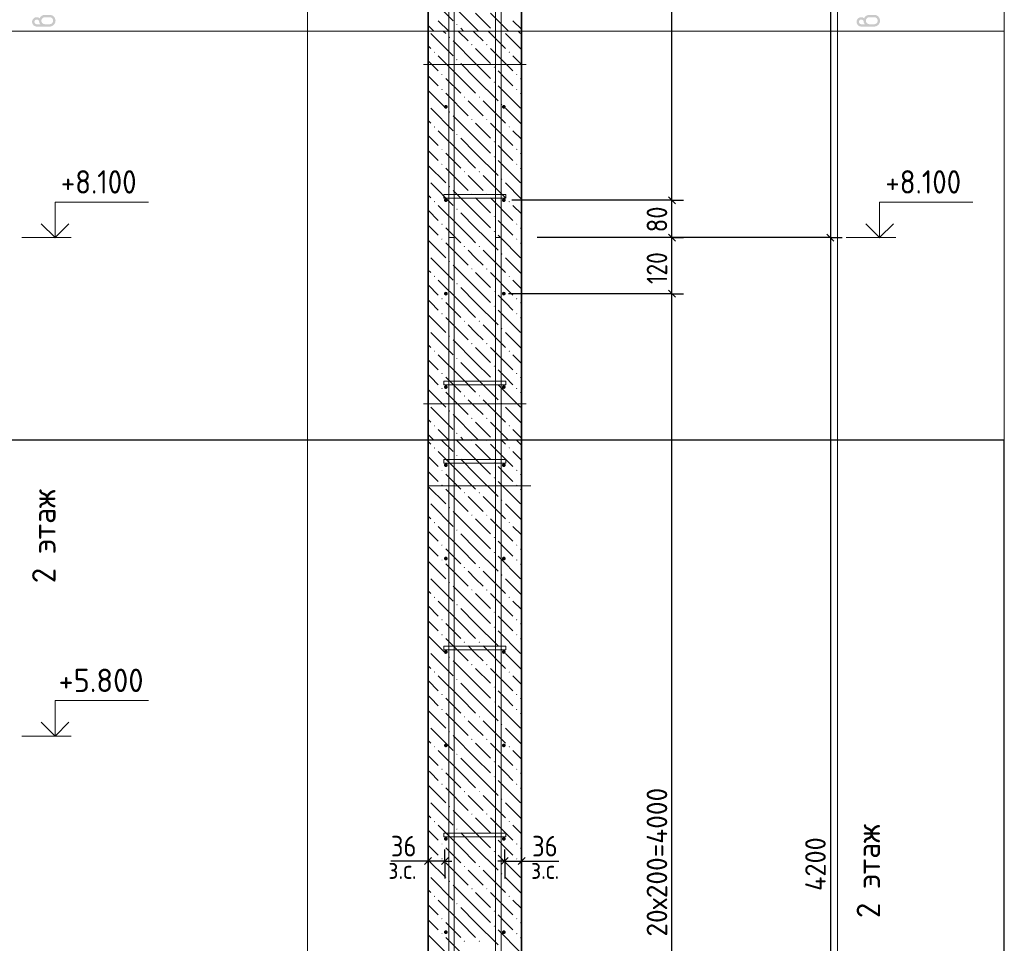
# Model space of a CAD drawing. Header units: millimetres. Extents: x 0 to 50412, y -12 to 35652.
# Tile 4 of 24: x 11566 to 24212, y 11879 to 23744. Entities that reach past the tile are written whole.
import ezdxf

# ---------------------------------------------------------------- set-up
doc = ezdxf.new("R2010")
doc.units = ezdxf.units.MM
doc.linetypes.add('______2', pattern=[324, 240, -84])
for name, color, linetype, lineweight in [('Standard', 7, 'Continuous', 25), ('ЖБ Стена верхний уровень', 7, 'Continuous', 35), ('Заголовок чертежа', 7, 'Continuous', 25)]:
    doc.layers.add(name, color=color, linetype=linetype, lineweight=lineweight)
doc.layers.add('Размерная выноска', color=7, linetype='Continuous')
for name, color, linetype, true_color in [('Стена фоновая арматура У1', 7, '______2', 0xa0a0a0), ('Стена фоновая арматура Х1', 7, '______2', 0xa0a0a0), ('Стена фоновая затяжка С-обр.', 7, '______2', 0xa0a0a0)]:
    doc.layers.add(name, color=color, linetype=linetype, true_color=true_color)
doc.styles.add('ISOCPEUR', font='txt')

msp = doc.modelspace()

# ---------------------------------------------------------------- hatches: boundary and pattern name
at = {"layer": 'ЖБ Стена верхний уровень', "linetype": 'Continuous', "lineweight": 18, "transparency": 33554687}
for points in [[(17174, 23683), (17182, 23691), (17190, 23683), (17182, 23675)], [(17078, 23518), (17086, 23526), (17094, 23518), (17086, 23510)], [(17366, 23422), (17374, 23430), (17382, 23422), (17374, 23414)], [(17558, 23422), (17566, 23430), (17574, 23422), (17566, 23414)], [(16886, 23326), (16894, 23334), (16902, 23326), (16894, 23318)], [(17846, 23326), (17854, 23334), (17862, 23326), (17854, 23318)], [(17174, 23230), (17182, 23238), (17190, 23230), (17182, 23222)], [(16982, 23038), (16990, 23046), (16998, 23038), (16990, 23030)], [(17654, 23134), (17662, 23142), (17670, 23134), (17662, 23126)], [(17942, 23038), (17950, 23046), (17958, 23038), (17950, 23030)], [(17654, 22942), (17662, 22950), (17670, 22942), (17662, 22934)], [(16982, 22846), (16990, 22854), (16998, 22846), (16990, 22838)], [(17942, 22846), (17950, 22854), (17958, 22846), (17950, 22838)], [(17270, 22750), (17278, 22758), (17286, 22750), (17278, 22742)], [(17462, 22750), (17470, 22758), (17478, 22750), (17470, 22742)], [(17750, 22654), (17758, 22662), (17766, 22654), (17758, 22646)], [(17078, 22558), (17086, 22566), (17094, 22558), (17086, 22550)], [(17366, 22462), (17374, 22470), (17382, 22462), (17374, 22454)], [(17558, 22462), (17566, 22470), (17574, 22462), (17566, 22454)], [(16886, 22366), (16894, 22374), (16902, 22366), (16894, 22358)], [(17174, 22270), (17182, 22278), (17190, 22270), (17182, 22262)], [(17846, 22366), (17854, 22374), (17862, 22366), (17854, 22358)], [(17654, 22174), (17662, 22182), (17670, 22174), (17662, 22166)], [(16982, 22078), (16990, 22086), (16998, 22078), (16990, 22070)], [(17942, 22078), (17950, 22086), (17958, 22078), (17950, 22070)], [(16982, 21886), (16990, 21894), (16998, 21886), (16990, 21878)], [(17654, 21982), (17662, 21990), (17670, 21982), (17662, 21974)], [(17942, 21886), (17950, 21894), (17958, 21886), (17950, 21878)], [(17270, 21790), (17278, 21798), (17286, 21790), (17278, 21782)], [(17462, 21790), (17470, 21798), (17478, 21790), (17470, 21782)], [(17750, 21694), (17758, 21702), (17766, 21694), (17758, 21686)], [(17078, 21598), (17086, 21606), (17094, 21598), (17086, 21590)], [(17366, 21502), (17374, 21510), (17382, 21502), (17374, 21494)], [(17558, 21502), (17566, 21510), (17574, 21502), (17566, 21494)], [(16886, 21406), (16894, 21414), (16902, 21406), (16894, 21398)], [(17846, 21406), (17854, 21414), (17862, 21406), (17854, 21398)], [(17174, 21310), (17182, 21318), (17190, 21310), (17182, 21302)], [(16982, 21118), (16990, 21126), (16998, 21118), (16990, 21110)], [(17654, 21214), (17662, 21222), (17670, 21214), (17662, 21206)], [(17942, 21118), (17950, 21126), (17958, 21118), (17950, 21110)], [(17654, 21022), (17662, 21030), (17670, 21022), (17662, 21014)], [(16982, 20926), (16990, 20934), (16998, 20926), (16990, 20918)], [(17942, 20926), (17950, 20934), (17958, 20926), (17950, 20918)], [(17270, 20830), (17278, 20838), (17286, 20830), (17278, 20822)], [(17462, 20830), (17470, 20838), (17478, 20830), (17470, 20822)], [(17750, 20734), (17758, 20742), (17766, 20734), (17758, 20726)], [(17078, 20638), (17086, 20646), (17094, 20638), (17086, 20630)], [(17366, 20542), (17374, 20550), (17382, 20542), (17374, 20534)], [(17558, 20542), (17566, 20550), (17574, 20542), (17566, 20534)], [(16886, 20446), (16894, 20454), (16902, 20446), (16894, 20438)], [(17846, 20446), (17854, 20454), (17862, 20446), (17854, 20438)], [(17174, 20350), (17182, 20358), (17190, 20350), (17182, 20342)], [(17654, 20254), (17662, 20262), (17670, 20254), (17662, 20246)], [(16982, 20158), (16990, 20166), (16998, 20158), (16990, 20150)], [(17942, 20158), (17950, 20166), (17958, 20158), (17950, 20150)], [(17654, 20062), (17662, 20070), (17670, 20062), (17662, 20054)], [(16982, 19966), (16990, 19974), (16998, 19966), (16990, 19958)], [(17270, 19870), (17278, 19878), (17286, 19870), (17278, 19862)], [(17462, 19870), (17470, 19878), (17478, 19870), (17470, 19862)], [(17942, 19966), (17950, 19974), (17958, 19966), (17950, 19958)], [(17750, 19774), (17758, 19782), (17766, 19774), (17758, 19766)], [(17078, 19678), (17086, 19686), (17094, 19678), (17086, 19670)], [(16886, 19486), (16894, 19494), (16902, 19486), (16894, 19478)], [(17366, 19582), (17374, 19590), (17382, 19582), (17374, 19574)], [(17558, 19582), (17566, 19590), (17574, 19582), (17566, 19574)], [(17846, 19486), (17854, 19494), (17862, 19486), (17854, 19478)], [(17174, 19390), (17182, 19398), (17190, 19390), (17182, 19382)], [(17654, 19294), (17662, 19302), (17670, 19294), (17662, 19286)], [(16982, 19198), (16990, 19206), (16998, 19198), (16990, 19190)], [(17654, 19102), (17662, 19110), (17670, 19102), (17662, 19094)], [(17942, 19198), (17950, 19206), (17958, 19198), (17950, 19190)], [(16982, 19006), (16990, 19014), (16998, 19006), (16990, 18998)], [(17942, 19006), (17950, 19014), (17958, 19006), (17950, 18998)], [(17270, 18910), (17278, 18918), (17286, 18910), (17278, 18902)], [(17462, 18910), (17470, 18918), (17478, 18910), (17470, 18902)], [(17078, 18718), (17086, 18726), (17094, 18718), (17086, 18710)], [(17750, 18814), (17758, 18822), (17766, 18814), (17758, 18806)], [(17366, 18622), (17374, 18630), (17382, 18622), (17374, 18614)], [(17558, 18622), (17566, 18630), (17574, 18622), (17566, 18614)], [(16886, 18526), (16894, 18534), (16902, 18526), (16894, 18518)], [(17846, 18526), (17854, 18534), (17862, 18526), (17854, 18518)], [(17174, 18430), (17182, 18438), (17190, 18430), (17182, 18422)], [(17366, 18339), (17372, 18344), (17377, 18344), (17382, 18339), (17374, 18331)], [(17558, 18339), (17564, 18344), (17569, 18344), (17574, 18339), (17566, 18331)], [(16886, 18243), (16894, 18251), (16902, 18243), (16894, 18235)], [(17846, 18243), (17854, 18251), (17862, 18243), (17854, 18235)], [(17174, 18147), (17182, 18155), (17190, 18147), (17182, 18139)], [(16982, 17955), (16990, 17963), (16998, 17955), (16990, 17947)], [(17654, 18051), (17662, 18059), (17670, 18051), (17662, 18043)], [(17942, 17955), (17950, 17963), (17958, 17955), (17950, 17947)], [(17654, 17859), (17662, 17867), (17670, 17859), (17662, 17851)], [(16982, 17763), (16990, 17771), (16998, 17763), (16990, 17755)], [(17942, 17763), (17950, 17771), (17958, 17763), (17950, 17755)], [(17270, 17667), (17278, 17675), (17286, 17667), (17278, 17659)], [(17462, 17667), (17470, 17675), (17478, 17667), (17470, 17659)], [(17750, 17571), (17758, 17579), (17766, 17571), (17758, 17563)], [(17078, 17475), (17086, 17483), (17094, 17475), (17086, 17467)], [(17366, 17379), (17374, 17387), (17382, 17379), (17374, 17371)], [(17558, 17379), (17566, 17387), (17574, 17379), (17566, 17371)], [(16886, 17283), (16894, 17291), (16902, 17283), (16894, 17275)], [(17846, 17283), (17854, 17291), (17862, 17283), (17854, 17275)], [(17174, 17187), (17182, 17195), (17190, 17187), (17182, 17179)], [(17654, 17091), (17662, 17099), (17670, 17091), (17662, 17083)], [(16982, 16995), (16990, 17003), (16998, 16995), (16990, 16987)], [(17942, 16995), (17950, 17003), (17958, 16995), (17950, 16987)], [(17654, 16899), (17662, 16907), (17670, 16899), (17662, 16891)], [(16982, 16803), (16990, 16811), (16998, 16803), (16990, 16795)], [(17270, 16707), (17278, 16715), (17286, 16707), (17278, 16699)], [(17462, 16707), (17470, 16715), (17478, 16707), (17470, 16699)], [(17942, 16803), (17950, 16811), (17958, 16803), (17950, 16795)], [(17750, 16611), (17758, 16619), (17766, 16611), (17758, 16603)], [(17078, 16515), (17086, 16523), (17094, 16515), (17086, 16507)], [(16886, 16323), (16894, 16331), (16902, 16323), (16894, 16315)], [(17366, 16419), (17374, 16427), (17382, 16419), (17374, 16411)], [(17558, 16419), (17566, 16427), (17574, 16419), (17566, 16411)], [(17846, 16323), (17854, 16331), (17862, 16323), (17854, 16315)], [(17174, 16227), (17182, 16235), (17190, 16227), (17182, 16219)], [(17654, 16131), (17662, 16139), (17670, 16131), (17662, 16123)], [(16982, 16035), (16990, 16043), (16998, 16035), (16990, 16027)], [(17654, 15939), (17662, 15947), (17670, 15939), (17662, 15931)], [(17942, 16035), (17950, 16043), (17958, 16035), (17950, 16027)], [(16982, 15843), (16990, 15851), (16998, 15843), (16990, 15835)], [(17942, 15843), (17950, 15851), (17958, 15843), (17950, 15835)], [(17270, 15747), (17278, 15755), (17286, 15747), (17278, 15739)], [(17462, 15747), (17470, 15755), (17478, 15747), (17470, 15739)], [(17078, 15555), (17086, 15563), (17094, 15555), (17086, 15547)], [(17750, 15651), (17758, 15659), (17766, 15651), (17758, 15643)], [(17366, 15459), (17374, 15467), (17382, 15459), (17374, 15451)], [(17558, 15459), (17566, 15467), (17574, 15459), (17566, 15451)], [(16886, 15363), (16894, 15371), (16902, 15363), (16894, 15355)], [(17846, 15363), (17854, 15371), (17862, 15363), (17854, 15355)], [(17174, 15267), (17182, 15275), (17190, 15267), (17182, 15259)], [(17654, 15171), (17662, 15179), (17670, 15171), (17662, 15163)], [(16982, 15075), (16990, 15083), (16998, 15075), (16990, 15067)], [(17942, 15075), (17950, 15083), (17958, 15075), (17950, 15067)], [(17654, 14979), (17662, 14987), (17670, 14979), (17662, 14971)], [(16982, 14883), (16990, 14891), (16998, 14883), (16990, 14875)], [(17942, 14883), (17950, 14891), (17958, 14883), (17950, 14875)], [(17270, 14787), (17278, 14795), (17286, 14787), (17278, 14779)], [(17462, 14787), (17470, 14795), (17478, 14787), (17470, 14779)], [(17750, 14691), (17758, 14699), (17766, 14691), (17758, 14683)], [(17078, 14595), (17086, 14603), (17094, 14595), (17086, 14587)], [(17366, 14499), (17374, 14507), (17382, 14499), (17374, 14491)], [(17558, 14499), (17566, 14507), (17574, 14499), (17566, 14491)], [(16886, 14403), (16894, 14411), (16902, 14403), (16894, 14395)], [(17174, 14307), (17182, 14315), (17190, 14307), (17182, 14299)], [(17846, 14403), (17854, 14411), (17862, 14403), (17854, 14395)], [(17654, 14211), (17662, 14219), (17670, 14211), (17662, 14203)], [(16982, 14115), (16990, 14123), (16998, 14115), (16990, 14107)], [(17942, 14115), (17950, 14123), (17958, 14115), (17950, 14107)], [(16982, 13923), (16990, 13931), (16998, 13923), (16990, 13915)], [(17654, 14019), (17662, 14027), (17670, 14019), (17662, 14011)], [(17942, 13923), (17950, 13931), (17958, 13923), (17950, 13915)], [(17270, 13827), (17278, 13835), (17286, 13827), (17278, 13819)], [(17462, 13827), (17470, 13835), (17478, 13827), (17470, 13819)], [(17750, 13731), (17758, 13739), (17766, 13731), (17758, 13723)], [(17078, 13635), (17086, 13643), (17094, 13635), (17086, 13627)], [(17366, 13539), (17374, 13547), (17382, 13539), (17374, 13531)], [(17558, 13539), (17566, 13547), (17574, 13539), (17566, 13531)], [(16886, 13443), (16894, 13451), (16902, 13443), (16894, 13435)], [(17846, 13443), (17854, 13451), (17862, 13443), (17854, 13435)], [(17174, 13347), (17182, 13355), (17190, 13347), (17182, 13339)], [(16982, 13155), (16990, 13163), (16998, 13155), (16990, 13147)], [(17654, 13251), (17662, 13259), (17670, 13251), (17662, 13243)], [(17942, 13155), (17950, 13163), (17958, 13155), (17950, 13147)], [(17654, 13059), (17662, 13067), (17670, 13059), (17662, 13051)], [(16982, 12963), (16990, 12971), (16998, 12963), (16990, 12955)], [(17942, 12963), (17950, 12971), (17958, 12963), (17950, 12955)], [(17270, 12867), (17278, 12875), (17286, 12867), (17278, 12859)], [(17462, 12867), (17470, 12875), (17478, 12867), (17470, 12859)], [(17750, 12771), (17758, 12779), (17766, 12771), (17758, 12763)], [(17078, 12675), (17086, 12683), (17094, 12675), (17086, 12667)], [(17366, 12579), (17374, 12587), (17382, 12579), (17374, 12571)], [(17558, 12579), (17566, 12587), (17574, 12579), (17566, 12571)], [(16886, 12483), (16894, 12491), (16902, 12483), (16894, 12475)], [(17174, 12387), (17182, 12395), (17190, 12387), (17182, 12379)], [(17846, 12483), (17854, 12491), (17862, 12483), (17854, 12475)], [(17654, 12291), (17662, 12299), (17670, 12291), (17662, 12283)], [(16982, 12195), (16990, 12203), (16998, 12195), (16990, 12187)], [(17942, 12195), (17950, 12203), (17958, 12195), (17950, 12187)], [(17654, 12099), (17662, 12107), (17670, 12099), (17662, 12091)], [(16982, 12003), (16990, 12011), (16998, 12003), (16990, 11995)], [(17270, 11907), (17278, 11915), (17286, 11907), (17278, 11899)], [(17462, 11907), (17470, 11915), (17478, 11907), (17470, 11899)], [(17942, 12003), (17950, 12011), (17958, 12003), (17950, 11995)]]:
    msp.add_hatch(color=7, dxfattribs=at).paths.add_polyline_path(points, flags=16)
at = {"layer": 'Заголовок чертежа', "linetype": 'Continuous', "lineweight": 25, "transparency": 33554687}
h = msp.add_hatch(color=7, dxfattribs=at)
h.paths.add_polyline_path([(11831, 23686), (11827, 23690), (11824, 23695), (11821, 23700), (11819, 23704), (11818, 23708), (11817, 23713), (11816, 23717), (11816, 23721), (11816, 23723), (11815, 23725), (11814, 23728), (11813, 23730), (11812, 23732), (11810, 23734), (11808, 23736), (11805, 23738), (11803, 23740), (11800, 23741), (11798, 23743), (11795, 23744), (11793, 23745), (11791, 23745), (11788, 23746), (11786, 23746), (11782, 23746), (11780, 23745), (11777, 23745), (11774, 23744), (11771, 23742), (11769, 23741), (11766, 23739), (11764, 23737), (11762, 23735), (11761, 23732), (11759, 23730), (11758, 23727), (11757, 23725), (11756, 23722), (11756, 23719), (11756, 23716), (11756, 23713), (11756, 23710), (11757, 23707), (11758, 23704), (11759, 23702), (11761, 23699), (11762, 23697), (11764, 23694), (11767, 23692), (11769, 23691), (11771, 23689), (11774, 23688), (11777, 23687), (11780, 23686), (11783, 23686), (11786, 23686)])
h.paths.add_polyline_path([(11822, 23760), (11824, 23766), (11827, 23770), (11829, 23775), (11833, 23779), (11836, 23783), (11840, 23787), (11844, 23790), (11849, 23793), (11854, 23796), (11859, 23799), (11864, 23801), (11869, 23802), (11874, 23804), (11880, 23805), (11885, 23805), (11891, 23805), (11951, 23805), (11954, 23805), (11958, 23805), (11962, 23805), (11966, 23804), (11969, 23803), (11973, 23802), (11976, 23801), (11980, 23800), (11983, 23799), (11986, 23797), (11989, 23795), (11992, 23793), (11995, 23791), (11998, 23789), (12001, 23786), (12004, 23783), (12006, 23781), (12009, 23778), (12011, 23775), (12013, 23772), (12015, 23769), (12017, 23766), (12019, 23763), (12020, 23759), (12021, 23756), (12022, 23753), (12024, 23749), (12024, 23745), (12025, 23742), (12025, 23738), (12026, 23734), (12026, 23731), (12026, 23727), (12025, 23723), (12025, 23719), (12024, 23715), (12024, 23712), (12022, 23708), (12021, 23705), (12020, 23702), (12019, 23698), (12017, 23695), (12015, 23692), (12013, 23689), (12011, 23686), (12009, 23683), (12006, 23680), (12004, 23677), (12001, 23675), (11998, 23672), (11995, 23670), (11992, 23668), (11989, 23666), (11986, 23664), (11983, 23662), (11979, 23661), (11976, 23660), (11973, 23659), (11969, 23658), (11966, 23657), (11962, 23656), (11958, 23656), (11954, 23656), (11951, 23656), (11786, 23656), (11782, 23656), (11779, 23656), (11776, 23656), (11773, 23657), (11771, 23657), (11768, 23658), (11765, 23659), (11762, 23660), (11760, 23661), (11757, 23662), (11755, 23664), (11752, 23665), (11750, 23667), (11747, 23669), (11745, 23671), (11743, 23673), (11741, 23675), (11739, 23678), (11737, 23680), (11735, 23682), (11734, 23685), (11732, 23687), (11731, 23690), (11730, 23692), (11729, 23695), (11728, 23698), (11727, 23701), (11727, 23704), (11726, 23706), (11726, 23709), (11726, 23712), (11726, 23715), (11726, 23719), (11726, 23722), (11726, 23725), (11727, 23728), (11727, 23730), (11728, 23733), (11729, 23736), (11730, 23739), (11731, 23741), (11732, 23744), (11734, 23746), (11735, 23749), (11737, 23751), (11739, 23754), (11741, 23756), (11743, 23758), (11745, 23760), (11748, 23762), (11750, 23764), (11752, 23766), (11755, 23767), (11757, 23769), (11760, 23770), (11762, 23771), (11765, 23772), (11768, 23773), (11771, 23774), (11774, 23774), (11776, 23775), (11779, 23775), (11782, 23775), (11786, 23775), (11791, 23775), (11796, 23774), (11801, 23773), (11806, 23772), (11810, 23770), (11814, 23767), (11818, 23764)], flags=16)
h.paths.add_polyline_path([(11951, 23775), (11891, 23775), (11886, 23775), (11882, 23775), (11877, 23774), (11873, 23772), (11869, 23770), (11866, 23768), (11862, 23766), (11859, 23762), (11855, 23759), (11853, 23755), (11850, 23752), (11849, 23748), (11847, 23744), (11846, 23740), (11846, 23735), (11846, 23731), (11846, 23726), (11846, 23721), (11847, 23717), (11849, 23713), (11850, 23709), (11853, 23706), (11855, 23702), (11859, 23699), (11862, 23695), (11866, 23693), (11869, 23691), (11873, 23689), (11877, 23687), (11882, 23687), (11886, 23686), (11891, 23686), (11951, 23686), (11955, 23686), (11960, 23687), (11964, 23687), (11968, 23689), (11972, 23691), (11976, 23693), (11979, 23695), (11982, 23699), (11986, 23702), (11988, 23706), (11991, 23709), (11992, 23713), (11994, 23717), (11995, 23721), (11996, 23726), (11996, 23731), (11996, 23735), (11995, 23740), (11994, 23744), (11992, 23748), (11991, 23752), (11988, 23755), (11986, 23759), (11982, 23762), (11979, 23766), (11975, 23768), (11972, 23770), (11968, 23772), (11964, 23774), (11959, 23775), (11955, 23775)])
h = msp.add_hatch(color=7, dxfattribs=at)
h.paths.add_polyline_path([(22421, 23686), (22417, 23690), (22414, 23695), (22411, 23700), (22409, 23704), (22408, 23708), (22407, 23713), (22406, 23717), (22406, 23721), (22406, 23723), (22405, 23725), (22404, 23728), (22403, 23730), (22402, 23732), (22400, 23734), (22398, 23736), (22395, 23738), (22393, 23740), (22390, 23741), (22388, 23743), (22385, 23744), (22383, 23745), (22381, 23745), (22378, 23746), (22376, 23746), (22372, 23746), (22370, 23745), (22367, 23745), (22364, 23744), (22361, 23742), (22359, 23741), (22356, 23739), (22354, 23737), (22352, 23735), (22351, 23732), (22349, 23730), (22348, 23727), (22347, 23725), (22346, 23722), (22346, 23719), (22346, 23716), (22346, 23713), (22346, 23710), (22347, 23707), (22348, 23704), (22349, 23702), (22351, 23699), (22352, 23697), (22354, 23694), (22357, 23692), (22359, 23691), (22361, 23689), (22364, 23688), (22367, 23687), (22370, 23686), (22373, 23686), (22376, 23686)])
h.paths.add_polyline_path([(22412, 23760), (22414, 23766), (22417, 23770), (22419, 23775), (22423, 23779), (22426, 23783), (22430, 23787), (22434, 23790), (22439, 23793), (22444, 23796), (22449, 23799), (22454, 23801), (22459, 23802), (22464, 23804), (22470, 23805), (22475, 23805), (22481, 23805), (22541, 23805), (22544, 23805), (22548, 23805), (22552, 23805), (22556, 23804), (22559, 23803), (22563, 23802), (22566, 23801), (22570, 23800), (22573, 23799), (22576, 23797), (22579, 23795), (22582, 23793), (22585, 23791), (22588, 23789), (22591, 23786), (22594, 23783), (22596, 23781), (22599, 23778), (22601, 23775), (22603, 23772), (22605, 23769), (22607, 23766), (22609, 23763), (22610, 23759), (22611, 23756), (22612, 23753), (22614, 23749), (22614, 23745), (22615, 23742), (22615, 23738), (22616, 23734), (22616, 23731), (22616, 23727), (22615, 23723), (22615, 23719), (22614, 23715), (22614, 23712), (22612, 23708), (22611, 23705), (22610, 23702), (22609, 23698), (22607, 23695), (22605, 23692), (22603, 23689), (22601, 23686), (22599, 23683), (22596, 23680), (22594, 23677), (22591, 23675), (22588, 23672), (22585, 23670), (22582, 23668), (22579, 23666), (22576, 23664), (22573, 23662), (22569, 23661), (22566, 23660), (22563, 23659), (22559, 23658), (22556, 23657), (22552, 23656), (22548, 23656), (22544, 23656), (22541, 23656), (22376, 23656), (22372, 23656), (22369, 23656), (22366, 23656), (22363, 23657), (22361, 23657), (22358, 23658), (22355, 23659), (22352, 23660), (22350, 23661), (22347, 23662), (22345, 23664), (22342, 23665), (22340, 23667), (22337, 23669), (22335, 23671), (22333, 23673), (22331, 23675), (22329, 23678), (22327, 23680), (22325, 23682), (22324, 23685), (22322, 23687), (22321, 23690), (22320, 23692), (22319, 23695), (22318, 23698), (22317, 23701), (22317, 23704), (22316, 23706), (22316, 23709), (22316, 23712), (22316, 23715), (22316, 23719), (22316, 23722), (22316, 23725), (22317, 23728), (22317, 23730), (22318, 23733), (22319, 23736), (22320, 23739), (22321, 23741), (22322, 23744), (22324, 23746), (22325, 23749), (22327, 23751), (22329, 23754), (22331, 23756), (22333, 23758), (22335, 23760), (22338, 23762), (22340, 23764), (22342, 23766), (22345, 23767), (22347, 23769), (22350, 23770), (22352, 23771), (22355, 23772), (22358, 23773), (22361, 23774), (22364, 23774), (22366, 23775), (22369, 23775), (22372, 23775), (22376, 23775), (22381, 23775), (22386, 23774), (22391, 23773), (22396, 23772), (22400, 23770), (22404, 23767), (22408, 23764)], flags=16)
h.paths.add_polyline_path([(22541, 23775), (22481, 23775), (22476, 23775), (22472, 23775), (22467, 23774), (22463, 23772), (22459, 23770), (22456, 23768), (22452, 23766), (22449, 23762), (22445, 23759), (22443, 23755), (22440, 23752), (22439, 23748), (22437, 23744), (22436, 23740), (22436, 23735), (22436, 23731), (22436, 23726), (22436, 23721), (22437, 23717), (22439, 23713), (22440, 23709), (22443, 23706), (22445, 23702), (22449, 23699), (22452, 23695), (22456, 23693), (22459, 23691), (22463, 23689), (22467, 23687), (22472, 23687), (22476, 23686), (22481, 23686), (22541, 23686), (22545, 23686), (22550, 23687), (22554, 23687), (22558, 23689), (22562, 23691), (22566, 23693), (22569, 23695), (22572, 23699), (22576, 23702), (22578, 23706), (22581, 23709), (22582, 23713), (22584, 23717), (22585, 23721), (22586, 23726), (22586, 23731), (22586, 23735), (22585, 23740), (22584, 23744), (22582, 23748), (22581, 23752), (22578, 23755), (22576, 23759), (22572, 23762), (22569, 23766), (22565, 23768), (22562, 23770), (22558, 23772), (22554, 23774), (22549, 23775), (22545, 23775)])
at = {"layer": 'Стена фоновая арматура У1', "linetype": 'Continuous', "lineweight": 13, "transparency": 33554687}
for points in [[(17064, 22624), (17062, 22634), (17057, 22641), (17049, 22647), (17040, 22648), (17031, 22647), (17023, 22641), (17018, 22634), (17016, 22624), (17018, 22615), (17023, 22608), (17031, 22602), (17040, 22600), (17049, 22602), (17057, 22608), (17062, 22615)], [(17808, 22624), (17806, 22634), (17801, 22641), (17793, 22647), (17784, 22648), (17775, 22647), (17767, 22641), (17762, 22634), (17760, 22624), (17762, 22615), (17767, 22608), (17775, 22602), (17784, 22600), (17793, 22602), (17801, 22608), (17806, 22615)], [(17064, 21424), (17062, 21434), (17057, 21441), (17049, 21447), (17040, 21448), (17031, 21447), (17023, 21441), (17018, 21434), (17016, 21424), (17018, 21415), (17023, 21408), (17031, 21402), (17040, 21400), (17049, 21402), (17057, 21408), (17062, 21415)], [(17808, 21424), (17806, 21434), (17801, 21441), (17793, 21447), (17784, 21448), (17775, 21447), (17767, 21441), (17762, 21434), (17760, 21424), (17762, 21415), (17767, 21408), (17775, 21402), (17784, 21400), (17793, 21402), (17801, 21408), (17806, 21415)], [(17064, 20224), (17062, 20234), (17057, 20241), (17049, 20247), (17040, 20248), (17031, 20247), (17023, 20241), (17018, 20234), (17016, 20224), (17018, 20215), (17023, 20208), (17031, 20202), (17040, 20200), (17049, 20202), (17057, 20208), (17062, 20215)], [(17808, 20224), (17806, 20234), (17801, 20241), (17793, 20247), (17784, 20248), (17775, 20247), (17767, 20241), (17762, 20234), (17760, 20224), (17762, 20215), (17767, 20208), (17775, 20202), (17784, 20200), (17793, 20202), (17801, 20208), (17806, 20215)], [(17064, 19024), (17062, 19034), (17057, 19041), (17049, 19047), (17040, 19048), (17031, 19047), (17023, 19041), (17018, 19034), (17016, 19024), (17018, 19015), (17023, 19008), (17031, 19002), (17040, 19000), (17049, 19002), (17057, 19008), (17062, 19015)], [(17808, 19024), (17806, 19034), (17801, 19041), (17793, 19047), (17784, 19048), (17775, 19047), (17767, 19041), (17762, 19034), (17760, 19024), (17762, 19015), (17767, 19008), (17775, 19002), (17784, 19000), (17793, 19002), (17801, 19008), (17806, 19015)], [(17064, 18021), (17062, 18031), (17057, 18038), (17049, 18044), (17040, 18045), (17031, 18044), (17023, 18038), (17018, 18031), (17016, 18021), (17018, 18012), (17023, 18004), (17031, 17999), (17040, 17997), (17049, 17999), (17057, 18004), (17062, 18012)], [(17808, 18021), (17806, 18031), (17801, 18038), (17793, 18044), (17784, 18045), (17775, 18044), (17767, 18038), (17762, 18031), (17760, 18021), (17762, 18012), (17767, 18004), (17775, 17999), (17784, 17997), (17793, 17999), (17801, 18004), (17806, 18012)], [(17064, 16821), (17062, 16831), (17057, 16838), (17049, 16844), (17040, 16845), (17031, 16844), (17023, 16838), (17018, 16831), (17016, 16821), (17018, 16812), (17023, 16804), (17031, 16799), (17040, 16797), (17049, 16799), (17057, 16804), (17062, 16812)], [(17808, 16821), (17806, 16831), (17801, 16838), (17793, 16844), (17784, 16845), (17775, 16844), (17767, 16838), (17762, 16831), (17760, 16821), (17762, 16812), (17767, 16804), (17775, 16799), (17784, 16797), (17793, 16799), (17801, 16804), (17806, 16812)], [(17064, 15621), (17062, 15631), (17057, 15638), (17049, 15644), (17040, 15645), (17031, 15644), (17023, 15638), (17018, 15631), (17016, 15621), (17018, 15612), (17023, 15604), (17031, 15599), (17040, 15597), (17049, 15599), (17057, 15604), (17062, 15612)], [(17808, 15621), (17806, 15631), (17801, 15638), (17793, 15644), (17784, 15645), (17775, 15644), (17767, 15638), (17762, 15631), (17760, 15621), (17762, 15612), (17767, 15604), (17775, 15599), (17784, 15597), (17793, 15599), (17801, 15604), (17806, 15612)], [(17064, 14421), (17062, 14431), (17057, 14438), (17049, 14444), (17040, 14445), (17031, 14444), (17023, 14438), (17018, 14431), (17016, 14421), (17018, 14412), (17023, 14404), (17031, 14399), (17040, 14397), (17049, 14399), (17057, 14404), (17062, 14412)], [(17808, 14421), (17806, 14431), (17801, 14438), (17793, 14444), (17784, 14445), (17775, 14444), (17767, 14438), (17762, 14431), (17760, 14421), (17762, 14412), (17767, 14404), (17775, 14399), (17784, 14397), (17793, 14399), (17801, 14404), (17806, 14412)], [(17064, 13221), (17062, 13231), (17057, 13238), (17049, 13244), (17040, 13245), (17031, 13244), (17023, 13238), (17018, 13231), (17016, 13221), (17018, 13212), (17023, 13204), (17031, 13199), (17040, 13197), (17049, 13199), (17057, 13204), (17062, 13212)], [(17808, 13221), (17806, 13231), (17801, 13238), (17793, 13244), (17784, 13245), (17775, 13244), (17767, 13238), (17762, 13231), (17760, 13221), (17762, 13212), (17767, 13204), (17775, 13199), (17784, 13197), (17793, 13199), (17801, 13204), (17806, 13212)], [(17064, 12021), (17062, 12031), (17057, 12038), (17049, 12044), (17040, 12045), (17031, 12044), (17023, 12038), (17018, 12031), (17016, 12021), (17018, 12012), (17023, 12004), (17031, 11999), (17040, 11997), (17049, 11999), (17057, 12004), (17062, 12012)], [(17808, 12021), (17806, 12031), (17801, 12038), (17793, 12044), (17784, 12045), (17775, 12044), (17767, 12038), (17762, 12031), (17760, 12021), (17762, 12012), (17767, 12004), (17775, 11999), (17784, 11997), (17793, 11999), (17801, 12004), (17806, 12012)]]:
    msp.add_hatch(color=7, dxfattribs=at).paths.add_polyline_path(points)

# ---------------------------------------------------------------- linework, layer by layer
at = {"layer": 'Standard', "color": 254, "linetype": 'Continuous', "lineweight": 13, "true_color": 0xc4c4ff, "transparency": 33554687}
for p, q in [((15264, 35176), (15264, 23597)), ((22068, 23597), (22068, 35176)), ((15264, 23597), (15264, 18344)), ((22068, 18344), (22068, 23597)), ((15264, 18344), (15264, 1420))]:
    msp.add_line(p, q, dxfattribs=at)
at = {"layer": 'Standard', "color": 7, "linetype": 'Continuous', "lineweight": -3, "transparency": 33554687}
for p, q in [((21979, 30278), (21979, 23597)), ((19943, 21424), (19943, 23597)), ((19943, 21424), (19793, 21424)), ((19943, 21424), (20093, 21424)), ((19943, 20944), (19943, 21424)), ((19943, 20944), (19793, 20944)), ((19943, 20944), (20093, 20944)), ((19943, 20224), (19943, 20944)), ((21979, 20944), (21829, 20944)), ((21979, 20944), (22129, 20944)), ((21979, 20944), (21979, 18344)), ((19943, 20224), (19793, 20224)), ((19943, 20224), (20093, 20224)), ((19943, 3621), (19943, 18344)), ((24212, -12), (24212, 18344)), ((16812, 12935), (16812, 13085)), ((17028, 12935), (17028, 13085)), ((17796, 12935), (17796, 13085)), ((18012, 12935), (18012, 13085)), ((16812, 12935), (16722, 12935)), ((16812, 12935), (16812, 12785)), ((16812, 12935), (16812, 12935)), ((17028, 12935), (16812, 12935)), ((17028, 12935), (17028, 12785)), ((17028, 12935), (17028, 12710)), ((17028, 12935), (17118, 12935)), ((17796, 12935), (17706, 12935)), ((17796, 12935), (17796, 12785)), ((17796, 12935), (17796, 12710)), ((17796, 12935), (18012, 12935)), ((18012, 12935), (18012, 12785)), ((18012, 12935), (18012, 12935)), ((18012, 12935), (18102, 12935))]:
    msp.add_line(p, q, dxfattribs=at)
at = {"layer": 'Standard', "color": 7, "linetype": 'Continuous', "lineweight": 25, "transparency": 33554687}
for p, q in [((19988, 21379), (19898, 21469)), ((19988, 20899), (19898, 20989)), ((21934, 20989), (22024, 20899)), ((19988, 20179), (19898, 20269)), ((16857, 12980), (16767, 12890)), ((17073, 12980), (16983, 12890)), ((17751, 12890), (17841, 12980)), ((17967, 12890), (18057, 12980))]:
    msp.add_line(p, q, dxfattribs=at)
at = {"layer": 'Standard', "color": 7, "linetype": 'Continuous', "lineweight": 13, "transparency": 33554687}
for p, q in [((11593, 20944), (12229, 20944)), ((22183, 20944), (22819, 20944)), ((11593, 14541), (12229, 14541))]:
    msp.add_line(p, q, dxfattribs=at)
for points in [[(24212, 35176), (0, 35176), (0, 23597), (24212, 23597), (24212, 35176)], [(24212, 23597), (0, 23597), (0, 18344), (24212, 18344), (24212, 23597)], [(12020, 20944), (12020, 21400), (13220, 21400)], [(22610, 20944), (22610, 21400), (23810, 21400)], [(12020, 14541), (12020, 14997), (13220, 14997)]]:
    msp.add_lwpolyline(points, dxfattribs=at)
at = {"layer": 'Standard', "color": 7, "linetype": 'Continuous', "lineweight": -3, "transparency": 33554687}
for points in [[(19943, 23597), (19943, 23723), (19943, 23723), (19943, 28358)], [(21979, 23597), (21979, 23597), (21979, 20944)], [(19943, 21424), (19923, 21424), (19923, 21424), (19923, 21424), (19923, 21424), (19923, 21424), (19923, 21424), (19923, 21424), (19923, 21424), (17888, 21424)], [(19943, 20944), (19923, 20944), (19923, 20944), (19923, 20944), (19923, 20944), (19923, 20944), (19923, 20944), (19923, 20944), (19923, 20944), (19923, 20944), (19923, 20944), (18211, 20944)], [(21979, 20944), (21959, 20944), (21959, 20944), (18331, 20944)], [(19943, 20224), (19923, 20224), (19923, 20224), (19923, 20224), (19923, 20224), (19923, 20224), (19923, 20224), (19923, 20224), (19923, 20224), (19923, 20224), (19923, 20224), (19923, 20224), (19923, 20224), (17844, 20224)], [(19943, 18344), (19943, 18401), (19943, 18401), (19943, 20224)], [(24212, 18344), (0, 18344), (0, -12)], [(21979, 18344), (21979, 18344), (21979, 3141)]]:
    msp.add_lwpolyline(points, dxfattribs=at)
at = {"layer": 'Standard', "color": 7, "linetype": 'Continuous', "lineweight": 35, "transparency": 33554687}
for points in [[(11842, 21123), (12020, 20944), (12198, 21123)], [(22432, 21123), (22610, 20944), (22788, 21123)], [(11842, 14720), (12020, 14541), (12198, 14720)]]:
    msp.add_lwpolyline(points, dxfattribs=at)
at = {"layer": 'Standard', "color": 254, "linetype": 'Continuous', "lineweight": 13, "true_color": 0xc4c4ff, "transparency": 33554687}
msp.add_lwpolyline([(15264, 1420), (22068, 1420), (22068, 18344)], dxfattribs=at)
at = {"layer": 'ЖБ Стена верхний уровень', "color": 7, "linetype": 'Continuous', "lineweight": 35, "transparency": 33554687}
for p, q in [((16812, 30278), (16812, 23597)), ((18012, 23597), (18012, 30278)), ((16812, 23597), (16812, 20944)), ((18012, 20944), (18012, 23597)), ((16812, 20944), (16812, 18344)), ((18012, 18344), (18012, 20944)), ((16812, 18344), (16812, 4341)), ((18012, 4341), (18012, 18344))]:
    msp.add_line(p, q, dxfattribs=at)
at = {"layer": 'ЖБ Стена верхний уровень', "color": 9, "linetype": 'Continuous', "lineweight": 18, "true_color": 0xc7c7c7, "transparency": 33554687}
for p, q in [((16846, 24019), (17134, 23731)), ((17422, 23635), (17134, 23923)), ((17422, 23827), (17614, 23635)), ((17614, 23827), (17844, 23597)), ((16812, 23669), (16884, 23597)), ((17076, 23597), (16942, 23731)), ((18012, 23621), (17902, 23731)), ((16846, 23566), (17134, 23278)), ((17007, 23597), (17038, 23566)), ((17199, 23597), (17326, 23470)), ((17230, 23635), (17268, 23597)), ((17422, 23566), (17391, 23597)), ((17422, 23635), (17460, 23597)), ((17518, 23470), (17422, 23566)), ((17583, 23597), (17806, 23374)), ((17806, 23566), (18012, 23360)), ((17967, 23597), (17998, 23566)), ((16812, 23408), (16846, 23374)), ((17422, 23182), (17134, 23470)), ((17230, 22990), (16942, 23278)), ((17422, 23374), (17614, 23182)), ((17614, 23374), (17902, 23086)), ((18012, 23168), (17902, 23278)), ((16812, 23216), (16942, 23086)), ((17230, 23182), (17422, 22990)), ((17422, 23182), (17614, 22990)), ((16846, 22990), (16812, 23024)), ((17806, 22990), (17710, 23086)), ((16942, 22894), (16846, 22990)), ((17038, 22990), (17230, 22798)), ((17230, 22990), (17422, 22798)), ((17422, 22990), (17710, 22702)), ((17710, 22894), (17998, 22606)), ((17902, 22894), (17806, 22990)), ((17998, 22990), (18012, 22976)), ((16812, 22832), (17038, 22606)), ((17038, 22798), (17326, 22510)), ((17998, 22798), (18012, 22784)), ((17422, 22606), (17326, 22702)), ((17518, 22702), (17806, 22414)), ((16846, 22606), (17134, 22318)), ((17518, 22510), (17422, 22606)), ((17806, 22606), (18012, 22400)), ((16812, 22448), (16846, 22414)), ((17422, 22222), (17134, 22510)), ((17422, 22414), (17614, 22222)), ((17614, 22414), (17902, 22126)), ((17230, 22030), (16942, 22318)), ((18012, 22208), (17902, 22318)), ((16812, 22256), (16942, 22126)), ((17230, 22222), (17422, 22030)), ((17422, 22222), (17614, 22030)), ((16846, 22030), (16812, 22064)), ((16942, 21934), (16846, 22030)), ((17038, 22030), (17230, 21838)), ((17230, 22030), (17422, 21838)), ((17422, 22030), (17710, 21742)), ((17806, 22030), (17710, 22126)), ((17902, 21934), (17806, 22030)), ((17998, 22030), (18012, 22016)), ((17710, 21934), (17998, 21646)), ((16812, 21872), (17038, 21646)), ((17038, 21838), (17326, 21550)), ((17998, 21838), (18012, 21824)), ((16846, 21646), (17134, 21358)), ((17422, 21646), (17326, 21742)), ((17518, 21550), (17422, 21646)), ((17518, 21742), (17806, 21454)), ((17806, 21646), (18012, 21440)), ((17422, 21262), (17134, 21550)), ((16812, 21488), (16846, 21454)), ((17422, 21454), (17614, 21262)), ((17614, 21454), (17902, 21166)), ((16812, 21296), (16942, 21166)), ((17230, 21070), (16942, 21358)), ((17230, 21262), (17422, 21070)), ((17422, 21262), (17614, 21070)), ((18012, 21248), (17902, 21358)), ((17806, 21070), (17710, 21166)), ((16846, 21070), (16812, 21104)), ((16942, 20974), (16846, 21070)), ((17038, 21070), (17164, 20944)), ((17230, 21070), (17356, 20944)), ((17422, 21070), (17548, 20944)), ((17902, 20974), (17806, 21070)), ((17998, 21070), (18012, 21056)), ((16812, 20912), (17038, 20686)), ((17038, 20878), (17326, 20590)), ((17164, 20944), (17230, 20878)), ((17356, 20944), (17422, 20878)), ((17548, 20944), (17710, 20782)), ((17710, 20974), (17740, 20944)), ((17740, 20944), (17998, 20686)), ((17998, 20878), (18012, 20864)), ((17422, 20686), (17326, 20782)), ((17518, 20782), (17806, 20494)), ((16846, 20686), (17134, 20398)), ((17518, 20590), (17422, 20686)), ((17806, 20686), (18012, 20480)), ((16812, 20528), (16846, 20494)), ((17422, 20302), (17134, 20590)), ((17422, 20494), (17614, 20302)), ((17614, 20494), (17902, 20206)), ((17230, 20110), (16942, 20398)), ((18012, 20288), (17902, 20398)), ((16812, 20336), (16942, 20206)), ((17230, 20302), (17422, 20110)), ((17422, 20302), (17614, 20110)), ((16846, 20110), (16812, 20144)), ((16942, 20014), (16846, 20110)), ((17038, 20110), (17230, 19918)), ((17230, 20110), (17422, 19918)), ((17422, 20110), (17710, 19822)), ((17806, 20110), (17710, 20206)), ((17902, 20014), (17806, 20110)), ((17998, 20110), (18012, 20096)), ((17710, 20014), (17998, 19726)), ((16812, 19952), (17038, 19726)), ((17038, 19918), (17326, 19630)), ((17998, 19918), (18012, 19904)), ((17422, 19726), (17326, 19822)), ((17518, 19822), (17806, 19534)), ((16846, 19726), (17134, 19438)), ((17422, 19342), (17134, 19630)), ((17518, 19630), (17422, 19726)), ((17806, 19726), (18012, 19520)), ((16812, 19568), (16846, 19534)), ((17422, 19534), (17614, 19342)), ((17614, 19534), (17902, 19246)), ((16812, 19376), (16942, 19246)), ((17230, 19150), (16942, 19438)), ((18012, 19328), (17902, 19438)), ((17230, 19342), (17422, 19150)), ((17422, 19342), (17614, 19150)), ((17806, 19150), (17710, 19246)), ((16846, 19150), (16812, 19184)), ((16942, 19054), (16846, 19150)), ((17038, 19150), (17230, 18958)), ((17230, 19150), (17422, 18958)), ((17422, 19150), (17710, 18862)), ((17902, 19054), (17806, 19150)), ((17998, 19150), (18012, 19136)), ((16812, 18992), (17038, 18766)), ((17710, 19054), (17998, 18766)), ((17038, 18958), (17326, 18670)), ((17422, 18766), (17326, 18862)), ((17518, 18862), (17806, 18574)), ((17998, 18958), (18012, 18944)), ((16846, 18766), (17134, 18478)), ((17518, 18670), (17422, 18766)), ((17806, 18766), (18012, 18560)), ((16812, 18608), (16846, 18574)), ((17422, 18382), (17134, 18670)), ((17076, 18344), (16942, 18478)), ((17422, 18574), (17614, 18382)), ((17614, 18574), (17844, 18344)), ((18012, 18368), (17902, 18478)), ((16812, 18416), (16884, 18344)), ((16985, 18344), (17134, 18195)), ((17422, 18099), (17177, 18344)), ((17230, 18382), (17268, 18344)), ((17422, 18382), (17460, 18344)), ((17753, 18344), (17806, 18291)), ((17945, 18344), (18012, 18277)), ((16812, 18325), (16846, 18291)), ((17422, 18291), (17614, 18099)), ((17614, 18291), (17902, 18003)), ((16812, 18133), (16942, 18003)), ((17230, 17907), (16942, 18195)), ((17230, 18099), (17422, 17907)), ((17422, 18099), (17614, 17907)), ((18012, 18085), (17902, 18195)), ((17806, 17907), (17710, 18003)), ((16846, 17907), (16812, 17941)), ((16942, 17811), (16846, 17907)), ((17038, 17907), (17230, 17715)), ((17230, 17907), (17422, 17715)), ((17422, 17907), (17710, 17619)), ((17902, 17811), (17806, 17907)), ((17998, 17907), (18012, 17893)), ((16812, 17749), (17038, 17523)), ((17038, 17715), (17326, 17427)), ((17710, 17811), (17998, 17523)), ((17998, 17715), (18012, 17701)), ((17422, 17523), (17326, 17619)), ((17518, 17619), (17806, 17331)), ((16846, 17523), (17134, 17235)), ((17518, 17427), (17422, 17523)), ((17806, 17523), (18012, 17317)), ((16812, 17365), (16846, 17331)), ((17422, 17139), (17134, 17427)), ((17422, 17331), (17614, 17139)), ((17614, 17331), (17902, 17043)), ((17230, 16947), (16942, 17235)), ((18012, 17125), (17902, 17235)), ((16812, 17173), (16942, 17043)), ((17230, 17139), (17422, 16947)), ((17422, 17139), (17614, 16947)), ((16846, 16947), (16812, 16981)), ((16942, 16851), (16846, 16947)), ((17038, 16947), (17230, 16755)), ((17230, 16947), (17422, 16755)), ((17422, 16947), (17710, 16659)), ((17806, 16947), (17710, 17043)), ((17902, 16851), (17806, 16947)), ((17998, 16947), (18012, 16933)), ((17710, 16851), (17998, 16563)), ((16812, 16789), (17038, 16563)), ((17038, 16755), (17326, 16467)), ((17998, 16755), (18012, 16741)), ((17422, 16563), (17326, 16659)), ((17518, 16659), (17806, 16371)), ((16846, 16563), (17134, 16275)), ((17422, 16179), (17134, 16467)), ((17518, 16467), (17422, 16563)), ((17806, 16563), (18012, 16357)), ((16812, 16405), (16846, 16371)), ((17422, 16371), (17614, 16179)), ((17614, 16371), (17902, 16083)), ((16812, 16213), (16942, 16083)), ((17230, 15987), (16942, 16275)), ((18012, 16165), (17902, 16275)), ((17230, 16179), (17422, 15987)), ((17422, 16179), (17614, 15987)), ((17806, 15987), (17710, 16083)), ((16846, 15987), (16812, 16021)), ((16942, 15891), (16846, 15987)), ((17038, 15987), (17230, 15795)), ((17230, 15987), (17422, 15795)), ((17422, 15987), (17710, 15699)), ((17902, 15891), (17806, 15987)), ((17998, 15987), (18012, 15973)), ((16812, 15829), (17038, 15603)), ((17710, 15891), (17998, 15603)), ((17038, 15795), (17326, 15507)), ((17422, 15603), (17326, 15699)), ((17518, 15699), (17806, 15411)), ((17998, 15795), (18012, 15781)), ((16846, 15603), (17134, 15315)), ((17518, 15507), (17422, 15603)), ((17806, 15603), (18012, 15397)), ((16812, 15445), (16846, 15411)), ((17422, 15219), (17134, 15507)), ((17230, 15027), (16942, 15315)), ((17422, 15411), (17614, 15219)), ((17614, 15411), (17902, 15123)), ((18012, 15205), (17902, 15315)), ((16812, 15253), (16942, 15123)), ((17230, 15219), (17422, 15027)), ((17422, 15219), (17614, 15027)), ((16846, 15027), (16812, 15061)), ((17806, 15027), (17710, 15123)), ((16942, 14931), (16846, 15027)), ((17038, 15027), (17230, 14835)), ((17230, 15027), (17422, 14835)), ((17422, 15027), (17710, 14739)), ((17710, 14931), (17998, 14643)), ((17902, 14931), (17806, 15027)), ((17998, 15027), (18012, 15013)), ((16812, 14869), (17038, 14643)), ((17038, 14835), (17326, 14547)), ((17998, 14835), (18012, 14821)), ((17422, 14643), (17326, 14739)), ((17518, 14739), (17806, 14451)), ((16846, 14643), (17134, 14355)), ((17422, 14259), (17134, 14547)), ((17518, 14547), (17422, 14643)), ((17806, 14643), (18012, 14437)), ((16812, 14485), (16846, 14451)), ((17422, 14451), (17614, 14259)), ((17614, 14451), (17902, 14163)), ((16812, 14293), (16942, 14163)), ((17230, 14067), (16942, 14355)), ((18012, 14245), (17902, 14355)), ((17230, 14259), (17422, 14067)), ((17422, 14259), (17614, 14067)), ((16846, 14067), (16812, 14101)), ((16942, 13971), (16846, 14067)), ((17038, 14067), (17230, 13875)), ((17230, 14067), (17422, 13875)), ((17422, 14067), (17710, 13779)), ((17806, 14067), (17710, 14163)), ((17902, 13971), (17806, 14067)), ((17998, 14067), (18012, 14053)), ((17710, 13971), (17998, 13683)), ((16812, 13909), (17038, 13683)), ((17038, 13875), (17326, 13587)), ((17998, 13875), (18012, 13861)), ((16846, 13683), (17134, 13395)), ((17422, 13683), (17326, 13779)), ((17518, 13587), (17422, 13683)), ((17518, 13779), (17806, 13491)), ((17806, 13683), (18012, 13477)), ((17422, 13299), (17134, 13587)), ((16812, 13525), (16846, 13491)), ((17422, 13491), (17614, 13299)), ((17614, 13491), (17902, 13203)), ((16812, 13333), (16942, 13203)), ((17230, 13107), (16942, 13395)), ((17230, 13299), (17422, 13107)), ((17422, 13299), (17614, 13107)), ((18012, 13285), (17902, 13395)), ((17806, 13107), (17710, 13203)), ((16846, 13107), (16812, 13141)), ((16942, 13011), (16846, 13107)), ((17038, 13107), (17230, 12915)), ((17230, 13107), (17422, 12915)), ((17422, 13107), (17710, 12819)), ((17902, 13011), (17806, 13107)), ((17998, 13107), (18012, 13093)), ((16812, 12949), (17038, 12723)), ((17038, 12915), (17326, 12627)), ((17710, 13011), (17998, 12723)), ((17998, 12915), (18012, 12901)), ((17422, 12723), (17326, 12819)), ((17518, 12819), (17806, 12531)), ((16846, 12723), (17134, 12435)), ((17518, 12627), (17422, 12723)), ((17806, 12723), (18012, 12517)), ((16812, 12565), (16846, 12531)), ((17422, 12339), (17134, 12627)), ((17422, 12531), (17614, 12339)), ((17614, 12531), (17902, 12243)), ((17230, 12147), (16942, 12435)), ((18012, 12325), (17902, 12435)), ((16812, 12373), (16942, 12243)), ((17230, 12339), (17422, 12147)), ((17422, 12339), (17614, 12147)), ((16846, 12147), (16812, 12181)), ((16942, 12051), (16846, 12147)), ((17038, 12147), (17230, 11955)), ((17230, 12147), (17422, 11955)), ((17422, 12147), (17710, 11859)), ((17806, 12147), (17710, 12243)), ((17902, 12051), (17806, 12147)), ((17998, 12147), (18012, 12133)), ((17710, 12051), (17998, 11763)), ((16812, 11989), (17038, 11763)), ((17038, 11955), (17326, 11667)), ((17998, 11955), (18012, 11941))]:
    msp.add_line(p, q, dxfattribs=at)
at = {"layer": 'Размерная выноска', "color": 7, "linetype": 'Continuous', "lineweight": 13, "transparency": 33554687}
for p, q in [((18072, 23169), (16752, 23169)), ((18072, 18811), (16752, 18811)), ((18132, 17756), (16812, 17756))]:
    msp.add_line(p, q, dxfattribs=at)
at = {"layer": 'Размерная выноска', "color": 7, "linetype": 'Continuous', "lineweight": -3, "transparency": 33554687}
for p, q in [((16812, 12935), (16332, 12935)), ((18012, 12935), (18492, 12935))]:
    msp.add_line(p, q, dxfattribs=at)
at = {"layer": 'Стена фоновая арматура Х1', "color": 7, "linetype": 'Continuous', "lineweight": 18, "transparency": 33554687}
for p, q in [((17076, 18344), (17076, 23597)), ((17076, 18344), (17076, 23597)), ((17076, 20944), (17076, 23597)), ((17148, 23597), (17148, 18344)), ((17148, 23597), (17148, 18344)), ((17676, 18344), (17676, 23597)), ((17676, 18344), (17676, 23597)), ((17676, 20944), (17676, 23597)), ((17748, 23597), (17748, 18344)), ((17748, 23597), (17748, 18344)), ((17076, 3141), (17076, 18344)), ((17076, 3141), (17076, 18344)), ((17676, 3141), (17676, 18344)), ((17676, 3141), (17676, 18344))]:
    msp.add_line(p, q, dxfattribs=at)
for points in [[(17076, 23597), (17076, 30907), (17082, 30951), (17097, 30997), (17121, 31039), (17150, 31074), (17185, 31103), (17227, 31126), (17272, 31141), (17316, 31148), (21348, 31148), (21348, 31076), (17321, 31076), (17289, 31071), (17256, 31060), (17226, 31043), (17201, 31023), (17180, 30998), (17164, 30968), (17153, 30935), (17148, 30902), (17148, 23597)], [(17676, 23597), (17676, 30835), (17682, 30879), (17697, 30925), (17721, 30967), (17750, 31002), (17785, 31031), (17827, 31054), (17872, 31069), (17916, 31076), (21504, 31076), (21504, 31004), (17921, 31004), (17889, 30999), (17856, 30988), (17826, 30971), (17801, 30951), (17780, 30926), (17764, 30896), (17753, 30863), (17748, 30830), (17748, 23597)], [(17148, 23597), (17148, 20944), (17076, 20944)], [(17748, 23597), (17748, 20944), (17676, 20944)], [(17148, 18344), (17148, 3141), (17076, 3141)], [(17148, 18344), (17148, 3141), (17076, 3141)], [(17748, 18344), (17748, 3141), (17676, 3141)], [(17748, 18344), (17748, 3141), (17676, 3141)]]:
    msp.add_lwpolyline(points, dxfattribs=at)
at = {"layer": 'Стена фоновая затяжка С-обр.', "color": 98, "linetype": 'Continuous', "lineweight": 13, "true_color": 0x005000, "transparency": 33554687}
for points in [[(17811, 21451), (17013, 21451), (17013, 21499), (17811, 21499), (17811, 21451)], [(17811, 19051), (17013, 19051), (17013, 19099), (17811, 19099), (17811, 19051)], [(17811, 18048), (17013, 18048), (17013, 18096), (17811, 18096), (17811, 18048)], [(17811, 15648), (17013, 15648), (17013, 15696), (17811, 15696), (17811, 15648)], [(17811, 13248), (17013, 13248), (17013, 13296), (17811, 13296), (17811, 13248)]]:
    msp.add_lwpolyline(points, dxfattribs=at)

# ---------------------------------------------------------------- texts
at = {"layer": 'Standard', "color": 7, "linetype": 'Continuous', "lineweight": 25, "transparency": 33554687, "attachment_point": 7, "style": 'ISOCPEUR'}
for s, insert, char_height, width in [('\\W0.90;+8.100', (12095, 21510), 300, 1214.12), ('\\W0.90;+8.100', (22685, 21510), 300, 1214.13), ('\\W0.95;+5.800', (12065, 15107), 300, 1281.42), ('\\W0.87;36', (16334, 12995), 264, 484.72), ('\\W0.87;36', (18147, 12995), 264, 484.73)]:
    msp.add_mtext(s, dxfattribs=dict(at, insert=insert, char_height=char_height, width=width))
at = {"layer": 'Standard', "color": 7, "linetype": 'Continuous', "lineweight": 25, "transparency": 33554687, "char_height": 264, "attachment_point": 7, "rotation": 90, "style": 'ISOCPEUR'}
for s, insert, width in [('\\W0.87;80', (19883, 21013), 484.71), ('\\W0.83;120', (19883, 20347), 610.29), ('\\W0.97;20х200=4000', (19883, 11965), 2186.23), ('\\W0.93;4200', (21919, 12552), 888.46)]:
    msp.add_mtext(s, dxfattribs=dict(at, insert=insert, width=width))
at = {"layer": 'Standard', "color": 7, "linetype": 'Continuous', "lineweight": 18, "transparency": 33554687, "char_height": 240, "width": 551.93, "attachment_point": 7, "style": 'ISOCPEUR'}
for insert in [(16301, 12706), (18134, 12706)]:
    msp.add_mtext('\\W0.90;з.с.', dxfattribs=dict(at, insert=insert))
at = {"layer": 'Заголовок чертежа', "color": 7, "linetype": 'Continuous', "lineweight": 25, "transparency": 33554687, "char_height": 300, "attachment_point": 7, "rotation": 90, "style": 'ISOCPEUR'}
for insert, width in [((12026, 16505), 1523.18), ((22616, 12203), 1523.19)]:
    msp.add_mtext('\\W0.96;2 этаж', dxfattribs=dict(at, insert=insert, width=width))

doc.saveas('drawing.dxf')
